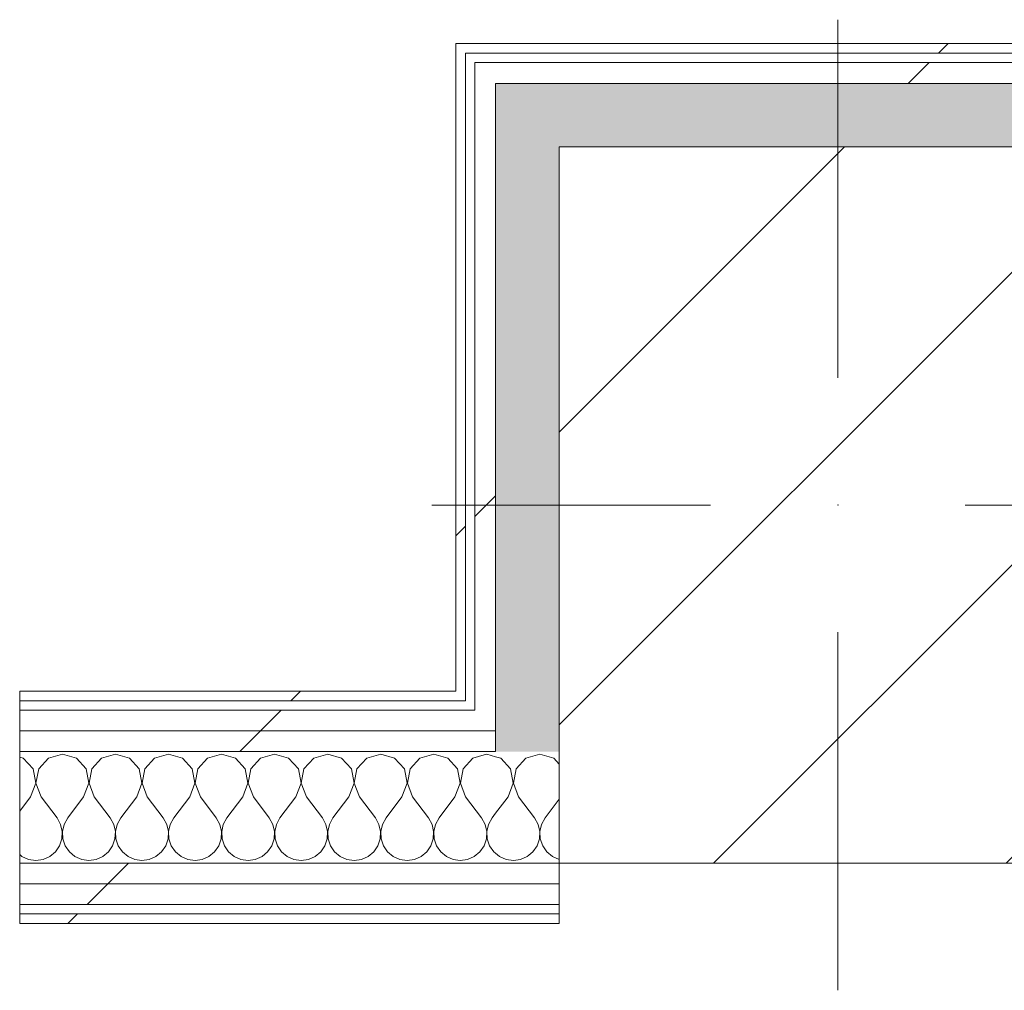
# Model space of a CAD drawing. Header units: millimetres. Extents: x -28277 to 305935, y -19284 to 4746.
# Tile 248 of 256: x 189921 to 190540, y -17319 to -16709. Entities that reach past the tile are written whole.
import ezdxf

# ---------------------------------------------------------------- set-up
doc = ezdxf.new("R2010")
doc.units = ezdxf.units.MM
doc.header["$MEASUREMENT"] = 0
doc.linetypes.add('Wipeout_Contour', pattern=[1000, 0, -1000])
for name, color, linetype in [('10_ESTR_Pilars', 7, 'Continuous'), ('Nuevo_08_E_Envans secs', 7, 'Continuous'), ('Nuevo_12_FAÇ_Façana', 7, 'Continuous'), ('Nuevo_Puertas Archicad', 7, 'Continuous')]:
    doc.layers.add(name, color=color, linetype=linetype)
for name, color, linetype, lineweight in [('10_ESTR_Pilars_Pluma_Nº__20', 1, 'Continuous', 5), ('10_ESTR_Pilars_Pluma_Nº__28', 7, 'Continuous', 20), ('10_ESTR_Pilars_Pluma_Nº__42', 8, 'Continuous', 25), ('Nuevo_08_E_Envans secs_Pluma_Nº__1', 7, 'Continuous', 5), ('Nuevo_12_FAÇ_Façana_Pluma_Nº__1', 7, 'Continuous', 5), ('Nuevo_Puertas Archicad_Pluma_Nº__1', 7, 'Continuous', 5)]:
    doc.layers.add(name, color=color, linetype=linetype, lineweight=lineweight)
for name, color, linetype, lineweight, true_color in [('Nuevo_08_E_Envans secs_Pluma_Nº__102', 7, 'Continuous', 5, 0xcccccc), ('Nuevo_08_E_Envans secs_Pluma_Nº__171', 171, 'Continuous', 13, 0xaaaaff), ('Nuevo_08_E_Envans secs_Pluma_Nº__177', 7, 'Continuous', 15, 0xf7e046), ('Nuevo_12_FAÇ_Façana_Pluma_Nº__102', 7, 'Continuous', 5, 0xcccccc), ('Nuevo_12_FAÇ_Façana_Pluma_Nº__171', 171, 'Continuous', 13, 0xaaaaff), ('Nuevo_12_FAÇ_Façana_Pluma_Nº__177', 7, 'Continuous', 15, 0xf7e046)]:
    doc.layers.add(name, color=color, linetype=linetype, lineweight=lineweight, true_color=true_color)
pattern_1 = [(45, (184431.64, 0), (-367.696, 367.696), [390, -130]), (45, (184431.64, 367.7), (-367.696, 367.696), [390, -130])]

# ---------------------------------------------------------------- blocks, each defined once
blk = doc.blocks.new('*X349', base_point=(184431.64, 0))
at = {"layer": 'Nuevo_12_FAÇ_Façana_Pluma_Nº__102', "color": 254, "linetype": 'Continuous', "lineweight": 5, "true_color": 0xcccccc}
for p, q in [((190214.98, -17170.64), (190213.39, -17171.09)), ((190220.53, -17172.22), (190214.98, -17170.64))]:
    blk.add_line(p, q, dxfattribs=at)
blk = doc.blocks.new('*X350', base_point=(184431.64, 0))
at = {"layer": 'Nuevo_12_FAÇ_Façana_Pluma_Nº__102', "color": 254, "linetype": 'Continuous', "lineweight": 5, "true_color": 0xcccccc}
for p, q in [((190223.74, -17173.13), (190220.53, -17172.22)), ((190229.88, -17179.86), (190223.74, -17173.13)), ((190239.55, -17173.13), (190233.4, -17179.86)), ((190248.31, -17170.64), (190239.55, -17173.13)), ((190257.07, -17173.13), (190248.31, -17170.64)), ((190260.53, -17176.92), (190257.07, -17173.13)), ((190231.58, -17188.81), (190229.88, -17179.86)), ((190233.4, -17179.86), (190231.71, -17188.81)), ((190228.31, -17197.31), (190231.58, -17188.81)), ((190231.71, -17188.81), (190234.98, -17197.31)), ((190228.31, -17197.31), (190226.27, -17200.02)), ((190234.98, -17197.31), (190244.98, -17210.64)), ((190260.53, -17198.79), (190251.64, -17210.64)), ((190247.2, -17214.67), (190244.98, -17210.64)), ((190251.64, -17210.64), (190249.42, -17214.67)), ((190248.24, -17219.15), (190247.2, -17214.67)), ((190249.42, -17214.67), (190248.38, -17219.15)), ((190248.02, -17223.74), (190248.24, -17219.15)), ((190248.38, -17219.15), (190248.6, -17223.74)), ((190243.95, -17231.89), (190246.55, -17228.1)), ((190246.55, -17228.1), (190248.02, -17223.74)), ((190248.6, -17223.74), (190250.07, -17228.1)), ((190250.07, -17228.1), (190252.67, -17231.89)), ((190241.4, -17234), (190243.95, -17231.89)), ((190252.67, -17231.89), (190256.21, -17234.82)), ((190256.21, -17234.82), (190260.42, -17236.67)), ((190260.42, -17236.67), (190260.53, -17236.69))]:
    blk.add_line(p, q, dxfattribs=at)
blk = doc.blocks.new('*X351', base_point=(184431.64, 0))
at = {"layer": 'Nuevo_12_FAÇ_Façana_Pluma_Nº__102', "color": 254, "linetype": 'Continuous', "lineweight": 5, "true_color": 0xcccccc}
for p, q in [((190226.27, -17200.02), (190220.53, -17207.68)), ((190220.53, -17232.88), (190222.88, -17234.82)), ((190222.88, -17234.82), (190227.09, -17236.67)), ((190236.2, -17236.67), (190240.41, -17234.82)), ((190240.41, -17234.82), (190241.4, -17234)), ((190227.09, -17236.67), (190231.64, -17237.31)), ((190231.64, -17237.31), (190236.2, -17236.67))]:
    blk.add_line(p, q, dxfattribs=at)
blk = doc.blocks.new('*X353', base_point=(184431.64, 0))
at = {"layer": 'Nuevo_12_FAÇ_Façana_Pluma_Nº__102', "color": 254, "linetype": 'Continuous', "lineweight": 5, "true_color": 0xcccccc}
for p, q in [((189923.74, -17173.13), (189921.48, -17172.49)), ((189929.88, -17179.86), (189923.74, -17173.13)), ((189939.55, -17173.13), (189933.4, -17179.86)), ((189948.31, -17170.64), (189939.55, -17173.13)), ((189957.07, -17173.13), (189948.31, -17170.64)), ((189963.22, -17179.86), (189957.07, -17173.13)), ((189972.88, -17173.13), (189966.74, -17179.86)), ((189981.64, -17170.64), (189972.88, -17173.13)), ((189990.41, -17173.13), (189981.64, -17170.64)), ((189996.55, -17179.86), (189990.41, -17173.13)), ((190006.21, -17173.13), (190000.07, -17179.86)), ((190014.98, -17170.64), (190006.21, -17173.13)), ((190023.74, -17173.13), (190014.98, -17170.64)), ((190029.88, -17179.86), (190023.74, -17173.13)), ((190039.55, -17173.13), (190033.4, -17179.86)), ((190048.31, -17170.64), (190039.55, -17173.13)), ((190057.07, -17173.13), (190048.31, -17170.64)), ((190063.22, -17179.86), (190057.07, -17173.13)), ((190072.88, -17173.13), (190066.74, -17179.86)), ((190081.64, -17170.64), (190072.88, -17173.13)), ((190090.41, -17173.13), (190081.64, -17170.64)), ((190096.55, -17179.86), (190090.41, -17173.13)), ((190106.21, -17173.13), (190100.07, -17179.86)), ((190114.98, -17170.64), (190106.21, -17173.13)), ((190123.74, -17173.13), (190114.98, -17170.64)), ((190129.88, -17179.86), (190123.74, -17173.13)), ((190139.55, -17173.13), (190133.4, -17179.86)), ((190148.31, -17170.64), (190139.55, -17173.13)), ((190157.07, -17173.13), (190148.31, -17170.64)), ((190163.22, -17179.86), (190157.07, -17173.13)), ((190172.88, -17173.13), (190166.74, -17179.86)), ((190181.64, -17170.64), (190172.88, -17173.13)), ((190190.41, -17173.13), (190181.64, -17170.64)), ((190196.55, -17179.86), (190190.41, -17173.13)), ((190206.21, -17173.13), (190200.07, -17179.86)), ((190213.39, -17171.09), (190206.21, -17173.13)), ((189931.58, -17188.81), (189929.88, -17179.86)), ((189933.4, -17179.86), (189931.71, -17188.81)), ((189964.91, -17188.81), (189963.22, -17179.86)), ((189966.74, -17179.86), (189965.04, -17188.81)), ((189998.24, -17188.81), (189996.55, -17179.86)), ((190000.07, -17179.86), (189998.38, -17188.81)), ((190031.58, -17188.81), (190029.88, -17179.86)), ((190033.4, -17179.86), (190031.71, -17188.81)), ((190064.91, -17188.81), (190063.22, -17179.86)), ((190066.74, -17179.86), (190065.04, -17188.81)), ((190098.24, -17188.81), (190096.55, -17179.86)), ((190100.07, -17179.86), (190098.38, -17188.81)), ((190131.58, -17188.81), (190129.88, -17179.86)), ((190133.4, -17179.86), (190131.71, -17188.81)), ((190164.91, -17188.81), (190163.22, -17179.86)), ((190166.74, -17179.86), (190165.04, -17188.81)), ((190198.24, -17188.81), (190196.55, -17179.86)), ((190200.07, -17179.86), (190198.38, -17188.81)), ((189928.31, -17197.31), (189931.58, -17188.81)), ((189931.71, -17188.81), (189934.98, -17197.31)), ((189961.64, -17197.31), (189964.91, -17188.81)), ((189965.04, -17188.81), (189968.31, -17197.31)), ((189994.98, -17197.31), (189998.24, -17188.81)), ((189998.38, -17188.81), (190001.64, -17197.31)), ((190028.31, -17197.31), (190031.58, -17188.81)), ((190031.71, -17188.81), (190034.98, -17197.31)), ((190061.64, -17197.31), (190064.91, -17188.81)), ((190065.04, -17188.81), (190068.31, -17197.31)), ((190094.98, -17197.31), (190098.24, -17188.81)), ((190098.38, -17188.81), (190101.64, -17197.31)), ((190128.31, -17197.31), (190131.58, -17188.81)), ((190131.71, -17188.81), (190134.98, -17197.31)), ((190161.64, -17197.31), (190164.91, -17188.81)), ((190165.04, -17188.81), (190168.31, -17197.31)), ((190194.98, -17197.31), (190198.24, -17188.81)), ((190198.38, -17188.81), (190201.64, -17197.31)), ((189928.31, -17197.31), (189921.48, -17206.42)), ((189934.98, -17197.31), (189944.98, -17210.64)), ((189961.64, -17197.31), (189951.64, -17210.64)), ((189968.31, -17197.31), (189978.31, -17210.64)), ((189994.98, -17197.31), (189984.98, -17210.64)), ((190001.64, -17197.31), (190011.64, -17210.64)), ((190028.31, -17197.31), (190018.31, -17210.64)), ((190034.98, -17197.31), (190044.98, -17210.64)), ((190061.64, -17197.31), (190051.64, -17210.64)), ((190068.31, -17197.31), (190078.31, -17210.64)), ((190094.98, -17197.31), (190084.98, -17210.64)), ((190101.64, -17197.31), (190111.64, -17210.64)), ((190128.31, -17197.31), (190118.31, -17210.64)), ((190134.98, -17197.31), (190144.98, -17210.64)), ((190161.64, -17197.31), (190151.64, -17210.64)), ((190168.31, -17197.31), (190178.31, -17210.64)), ((190194.98, -17197.31), (190184.98, -17210.64)), ((190201.64, -17197.31), (190211.64, -17210.64)), ((189947.2, -17214.67), (189944.98, -17210.64)), ((189951.64, -17210.64), (189949.42, -17214.67)), ((189980.54, -17214.67), (189978.31, -17210.64)), ((189984.98, -17210.64), (189982.75, -17214.67)), ((190013.87, -17214.67), (190011.64, -17210.64)), ((190018.31, -17210.64), (190016.08, -17214.67)), ((190047.2, -17214.67), (190044.98, -17210.64)), ((190051.64, -17210.64), (190049.42, -17214.67)), ((190080.54, -17214.67), (190078.31, -17210.64)), ((190084.98, -17210.64), (190082.75, -17214.67)), ((190113.87, -17214.67), (190111.64, -17210.64)), ((190118.31, -17210.64), (190116.08, -17214.67)), ((190147.2, -17214.67), (190144.98, -17210.64)), ((190151.64, -17210.64), (190149.42, -17214.67)), ((190180.54, -17214.67), (190178.31, -17210.64)), ((190184.98, -17210.64), (190182.75, -17214.67)), ((190213.87, -17214.67), (190211.64, -17210.64)), ((190218.31, -17210.64), (190216.08, -17214.67)), ((190220.53, -17207.68), (190218.31, -17210.64)), ((189948.24, -17219.15), (189947.2, -17214.67)), ((189949.42, -17214.67), (189948.38, -17219.15)), ((189981.58, -17219.15), (189980.54, -17214.67)), ((189982.75, -17214.67), (189981.71, -17219.15)), ((190014.91, -17219.15), (190013.87, -17214.67)), ((190016.08, -17214.67), (190015.04, -17219.15)), ((190048.24, -17219.15), (190047.2, -17214.67)), ((190049.42, -17214.67), (190048.38, -17219.15)), ((190081.58, -17219.15), (190080.54, -17214.67)), ((190082.75, -17214.67), (190081.71, -17219.15)), ((190114.91, -17219.15), (190113.87, -17214.67)), ((190116.08, -17214.67), (190115.04, -17219.15)), ((190148.24, -17219.15), (190147.2, -17214.67)), ((190149.42, -17214.67), (190148.38, -17219.15)), ((190181.58, -17219.15), (190180.54, -17214.67)), ((190182.75, -17214.67), (190181.71, -17219.15)), ((190214.91, -17219.15), (190213.87, -17214.67)), ((190216.08, -17214.67), (190215.04, -17219.15)), ((189948.02, -17223.74), (189948.24, -17219.15)), ((189948.38, -17219.15), (189948.6, -17223.74)), ((189981.35, -17223.74), (189981.58, -17219.15)), ((189981.71, -17219.15), (189981.93, -17223.74)), ((190014.69, -17223.74), (190014.91, -17219.15)), ((190015.04, -17219.15), (190015.27, -17223.74)), ((190048.02, -17223.74), (190048.24, -17219.15)), ((190048.38, -17219.15), (190048.6, -17223.74)), ((190081.35, -17223.74), (190081.58, -17219.15)), ((190081.71, -17219.15), (190081.93, -17223.74)), ((190114.69, -17223.74), (190114.91, -17219.15)), ((190115.04, -17219.15), (190115.27, -17223.74)), ((190148.02, -17223.74), (190148.24, -17219.15)), ((190148.38, -17219.15), (190148.6, -17223.74)), ((190181.35, -17223.74), (190181.58, -17219.15)), ((190181.71, -17219.15), (190181.93, -17223.74)), ((190214.69, -17223.74), (190214.91, -17219.15)), ((190215.04, -17219.15), (190215.27, -17223.74)), ((189943.95, -17231.89), (189946.55, -17228.1)), ((189946.55, -17228.1), (189948.02, -17223.74)), ((189948.6, -17223.74), (189950.07, -17228.1)), ((189950.07, -17228.1), (189952.67, -17231.89)), ((189977.28, -17231.89), (189979.88, -17228.1)), ((189979.88, -17228.1), (189981.35, -17223.74)), ((189981.93, -17223.74), (189983.4, -17228.1)), ((189983.4, -17228.1), (189986.01, -17231.89)), ((190010.61, -17231.89), (190013.22, -17228.1)), ((190013.22, -17228.1), (190014.69, -17223.74)), ((190015.27, -17223.74), (190016.74, -17228.1)), ((190016.74, -17228.1), (190019.34, -17231.89)), ((190043.95, -17231.89), (190046.55, -17228.1)), ((190046.55, -17228.1), (190048.02, -17223.74)), ((190048.6, -17223.74), (190050.07, -17228.1)), ((190050.07, -17228.1), (190052.67, -17231.89)), ((190077.28, -17231.89), (190079.88, -17228.1)), ((190079.88, -17228.1), (190081.35, -17223.74)), ((190081.93, -17223.74), (190083.4, -17228.1)), ((190083.4, -17228.1), (190086.01, -17231.89)), ((190110.61, -17231.89), (190113.22, -17228.1)), ((190113.22, -17228.1), (190114.69, -17223.74)), ((190115.27, -17223.74), (190116.74, -17228.1)), ((190116.74, -17228.1), (190119.34, -17231.89)), ((190143.95, -17231.89), (190146.55, -17228.1)), ((190146.55, -17228.1), (190148.02, -17223.74)), ((190148.6, -17223.74), (190150.07, -17228.1)), ((190150.07, -17228.1), (190152.67, -17231.89)), ((190177.28, -17231.89), (190179.88, -17228.1)), ((190179.88, -17228.1), (190181.35, -17223.74)), ((190181.93, -17223.74), (190183.4, -17228.1)), ((190183.4, -17228.1), (190186.01, -17231.89)), ((190210.61, -17231.89), (190213.22, -17228.1)), ((190213.22, -17228.1), (190214.69, -17223.74)), ((190215.27, -17223.74), (190216.74, -17228.1)), ((190216.74, -17228.1), (190219.34, -17231.89)), ((189921.48, -17233.66), (189922.88, -17234.82)), ((189922.88, -17234.82), (189927.09, -17236.67)), ((189936.2, -17236.67), (189940.41, -17234.82)), ((189940.41, -17234.82), (189943.95, -17231.89)), ((189952.67, -17231.89), (189956.21, -17234.82)), ((189956.21, -17234.82), (189960.42, -17236.67)), ((189969.53, -17236.67), (189973.74, -17234.82)), ((189973.74, -17234.82), (189977.28, -17231.89)), ((189986.01, -17231.89), (189989.55, -17234.82)), ((189989.55, -17234.82), (189993.76, -17236.67)), ((190002.86, -17236.67), (190007.07, -17234.82)), ((190007.07, -17234.82), (190010.61, -17231.89)), ((190019.34, -17231.89), (190022.88, -17234.82)), ((190022.88, -17234.82), (190027.09, -17236.67)), ((190036.2, -17236.67), (190040.41, -17234.82)), ((190040.41, -17234.82), (190043.95, -17231.89)), ((190052.67, -17231.89), (190056.21, -17234.82)), ((190056.21, -17234.82), (190060.42, -17236.67)), ((190069.53, -17236.67), (190073.74, -17234.82)), ((190073.74, -17234.82), (190077.28, -17231.89)), ((190086.01, -17231.89), (190089.55, -17234.82)), ((190089.55, -17234.82), (190093.76, -17236.67)), ((190102.86, -17236.67), (190107.07, -17234.82)), ((190107.07, -17234.82), (190110.61, -17231.89)), ((190119.34, -17231.89), (190122.88, -17234.82)), ((190122.88, -17234.82), (190127.09, -17236.67)), ((190136.2, -17236.67), (190140.41, -17234.82)), ((190140.41, -17234.82), (190143.95, -17231.89)), ((190152.67, -17231.89), (190156.21, -17234.82)), ((190156.21, -17234.82), (190160.42, -17236.67)), ((190169.53, -17236.67), (190173.74, -17234.82)), ((190173.74, -17234.82), (190177.28, -17231.89)), ((190186.01, -17231.89), (190189.55, -17234.82)), ((190189.55, -17234.82), (190193.76, -17236.67)), ((190202.86, -17236.67), (190207.07, -17234.82)), ((190207.07, -17234.82), (190210.61, -17231.89)), ((190219.34, -17231.89), (190220.53, -17232.88)), ((189927.09, -17236.67), (189931.64, -17237.31)), ((189931.64, -17237.31), (189936.2, -17236.67)), ((189960.42, -17236.67), (189964.98, -17237.31)), ((189964.98, -17237.31), (189969.53, -17236.67)), ((189993.76, -17236.67), (189998.31, -17237.31)), ((189998.31, -17237.31), (190002.86, -17236.67)), ((190027.09, -17236.67), (190031.64, -17237.31)), ((190031.64, -17237.31), (190036.2, -17236.67)), ((190060.42, -17236.67), (190064.98, -17237.31)), ((190064.98, -17237.31), (190069.53, -17236.67)), ((190093.76, -17236.67), (190098.31, -17237.31)), ((190098.31, -17237.31), (190102.86, -17236.67)), ((190127.09, -17236.67), (190131.64, -17237.31)), ((190131.64, -17237.31), (190136.2, -17236.67)), ((190160.42, -17236.67), (190164.98, -17237.31)), ((190164.98, -17237.31), (190169.53, -17236.67)), ((190193.76, -17236.67), (190198.31, -17237.31)), ((190198.31, -17237.31), (190202.86, -17236.67))]:
    blk.add_line(p, q, dxfattribs=at)
blk = doc.blocks.new('Puerta Corredera Exterior 27_4')
at = {"layer": 'Nuevo_Puertas Archicad_Pluma_Nº__1', "color": 7, "linetype": 'Continuous', "lineweight": 5}
for p, q in [((-1050, 0), (-1050, -6)), ((-1050, -6), (-1050, -12)), ((-1050, -12), (-1050, -25)), ((-1050, -25), (-1050, -38)), ((-1050, -38), (-1050, -108)), ((-1050, -108), (-1050, -121)), ((-1050, -121), (-1050, -134)), ((-1050, -134), (-1050, -140)), ((-1050, -140), (-1050, -146))]:
    blk.add_line(p, q, dxfattribs=at)
blk = doc.blocks.new('Muro_121_7', base_point=(190260.53, -17276.98))
at = {"color": 254, "linetype": 'Wipeout_Contour', "lineweight": 0, "ltscale": 763877.13462}
blk.add_wipeout([(190201.53, -17130.98), (190195.53, -17130.98), (190198.21, -17136.98), (190201.53, -17136.98)], dxfattribs=at).dxf.layer = 'Nuevo_12_FAÇ_Façana'
at = {"color": 254, "linetype": 'Wipeout_Contour', "lineweight": 0, "ltscale": 572916.509716}
blk.add_wipeout([(190200.88, -17142.98), (190201.53, -17144.45), (190201.53, -17142.98)], dxfattribs=at).dxf.layer = 'Nuevo_12_FAÇ_Façana'
at = {"color": 254, "linetype": 'Wipeout_Contour', "lineweight": 0, "ltscale": 573125.786992}
blk.add_wipeout([(190260.53, -17270.98), (190257.86, -17270.98), (190260.53, -17276.98)], dxfattribs=at).dxf.layer = 'Nuevo_12_FAÇ_Façana'
at = {"layer": 'Nuevo_12_FAÇ_Façana_Pluma_Nº__171', "linetype": 'Continuous', "lineweight": 13, "true_color": 0xaaaaff}
h = blk.add_hatch(dxfattribs=at)
h.set_pattern_fill('Panellat_HPL_0007', color=161, style=0, pattern_type=2)
h.set_pattern_definition(pattern_1)
h.paths.add_polyline_path([(190201.53, -17130.98), (190195.53, -17130.98), (190198.21, -17136.98), (190201.53, -17136.98)])
h = blk.add_hatch(dxfattribs=at)
h.set_pattern_fill('Panellat_HPL_0007', color=161, style=0, pattern_type=2)
h.set_pattern_definition(pattern_1)
h.paths.add_polyline_path([(190260.53, -17270.98), (190257.86, -17270.98), (190260.53, -17276.98)])
at = {"layer": 'Nuevo_12_FAÇ_Façana_Pluma_Nº__177', "linetype": 'Continuous', "lineweight": 15, "true_color": 0xf7e046}
h = blk.add_hatch(dxfattribs=at)
h.set_pattern_fill('Panellat_HPL_0007', color=53, style=0, pattern_type=2)
h.set_pattern_definition(pattern_1)
h.paths.add_polyline_path([(190200.88, -17142.98), (190201.53, -17144.45), (190201.53, -17142.98)])
at = {"layer": 'Nuevo_08_E_Envans secs_Pluma_Nº__1', "color": 7, "linetype": 'Continuous', "lineweight": 5}
blk.add_line((190201.53, -17136.98), (190201.53, -17130.98), dxfattribs=at)
at = {"color": 254, "linetype": 'Wipeout_Contour', "lineweight": 0, "ltscale": 572900.696938}
blk.add_wipeout([(190198.21, -17136.98), (190195.53, -17130.98), (190195.53, -17136.98)], dxfattribs=at).dxf.layer = 'Nuevo_12_FAÇ_Façana'
at = {"color": 254, "linetype": 'Wipeout_Contour', "lineweight": 0, "ltscale": 954881.764847}
blk.add_wipeout([(190207.53, -17155.98), (190207.53, -17142.98), (190201.53, -17142.98), (190201.53, -17144.45), (190206.66, -17155.98)], dxfattribs=at).dxf.layer = 'Nuevo_12_FAÇ_Façana'
at = {"color": 254, "linetype": 'Wipeout_Contour', "lineweight": 0, "ltscale": 763494.36959}
blk.add_wipeout([(189921.48, -17270.98), (189921.48, -17276.98), (190260.53, -17276.98), (190257.86, -17270.98)], dxfattribs=at).dxf.layer = 'Nuevo_12_FAÇ_Façana'
at = {"layer": 'Nuevo_12_FAÇ_Façana_Pluma_Nº__171', "linetype": 'Continuous', "lineweight": 13, "true_color": 0xaaaaff}
h = blk.add_hatch(dxfattribs=at)
h.set_pattern_fill('Panellat_HPL_0007', color=161, style=0, pattern_type=2)
h.set_pattern_definition(pattern_1)
h.paths.add_polyline_path([(190198.21, -17136.98), (190195.53, -17130.98), (190195.53, -17136.98)])
h = blk.add_hatch(dxfattribs=at)
h.set_pattern_fill('Panellat_HPL_0007', color=161, style=0, pattern_type=2)
h.set_pattern_definition(pattern_1)
h.paths.add_polyline_path([(189921.48, -17270.98), (189921.48, -17276.98), (190260.53, -17276.98), (190257.86, -17270.98)])
at = {"layer": 'Nuevo_12_FAÇ_Façana_Pluma_Nº__177', "linetype": 'Continuous', "lineweight": 15, "true_color": 0xf7e046}
h = blk.add_hatch(dxfattribs=at)
h.set_pattern_fill('Panellat_HPL_0007', color=53, style=0, pattern_type=2)
h.set_pattern_definition(pattern_1)
h.paths.add_polyline_path([(190207.53, -17155.98), (190207.53, -17142.98), (190201.53, -17142.98), (190201.53, -17144.45), (190206.66, -17155.98)])
at = {"layer": 'Nuevo_08_E_Envans secs_Pluma_Nº__1', "color": 7, "linetype": 'Continuous', "lineweight": 5}
blk.add_line((190260.53, -17270.98), (190257.86, -17270.98), dxfattribs=at)
at = {"layer": 'Nuevo_08_E_Envans secs_Pluma_Nº__1', "color": 7, "linetype": 'Continuous', "lineweight": 5, "flags": 128}
blk.add_lwpolyline([(190260.53, -17276.98), (190260.53, -17270.98)], dxfattribs=at)
at = {"layer": 'Nuevo_12_FAÇ_Façana_Pluma_Nº__1', "color": 7, "linetype": 'Continuous', "lineweight": 5}
for p in [(190257.86, -17270.98), (189921.48, -17276.98)]:
    blk.add_line(p, (189921.48, -17270.98), dxfattribs=at)
at = {"layer": 'Nuevo_12_FAÇ_Façana_Pluma_Nº__1', "color": 7, "linetype": 'Continuous', "lineweight": 5, "flags": 128}
blk.add_lwpolyline([(189921.48, -17276.98), (190260.53, -17276.98)], dxfattribs=at)
at = {"color": 254, "linetype": 'Wipeout_Contour', "lineweight": 0, "ltscale": 763317.070297}
blk.add_wipeout([(189921.48, -17130.98), (189921.48, -17136.98), (190195.53, -17136.98), (190195.53, -17130.98)], dxfattribs=at).dxf.layer = 'Nuevo_12_FAÇ_Façana'
at = {"color": 254, "linetype": 'Wipeout_Contour', "lineweight": 0, "ltscale": 572937.770604}
blk.add_wipeout([(190206.66, -17155.98), (190207.53, -17157.93), (190207.53, -17155.98)], dxfattribs=at).dxf.layer = 'Nuevo_12_FAÇ_Façana'
at = {"layer": 'Nuevo_12_FAÇ_Façana_Pluma_Nº__171', "linetype": 'Continuous', "lineweight": 13, "true_color": 0xaaaaff}
h = blk.add_hatch(dxfattribs=at)
h.set_pattern_fill('Panellat_HPL_0007', color=161, style=0, pattern_type=2)
h.set_pattern_definition(pattern_1)
h.paths.add_polyline_path([(189921.48, -17130.98), (189921.48, -17136.98), (190195.53, -17136.98), (190195.53, -17130.98)])
at = {"layer": 'Nuevo_12_FAÇ_Façana_Pluma_Nº__177', "linetype": 'Continuous', "lineweight": 15, "true_color": 0xf7e046}
h = blk.add_hatch(dxfattribs=at)
h.set_pattern_fill('Panellat_HPL_0007', color=53, style=0, pattern_type=2)
h.set_pattern_definition(pattern_1)
h.paths.add_polyline_path([(190206.66, -17155.98), (190207.53, -17157.93), (190207.53, -17155.98)])
at = {"layer": 'Nuevo_08_E_Envans secs_Pluma_Nº__1', "color": 7, "linetype": 'Continuous', "lineweight": 5}
blk.add_line((190201.53, -17136.98), (190198.21, -17136.98), dxfattribs=at)
at = {"layer": 'Nuevo_12_FAÇ_Façana_Pluma_Nº__1', "color": 7, "linetype": 'Continuous', "lineweight": 5}
for p, q in [((189921.48, -17136.98), (189921.48, -17130.98)), ((190198.21, -17136.98), (189921.48, -17136.98))]:
    blk.add_line(p, q, dxfattribs=at)
at = {"layer": 'Nuevo_12_FAÇ_Façana_Pluma_Nº__1', "color": 7, "linetype": 'Continuous', "lineweight": 5, "flags": 128}
blk.add_lwpolyline([(190195.53, -17130.98), (189921.48, -17130.98)], dxfattribs=at)
at = {"color": 254, "linetype": 'Wipeout_Contour', "lineweight": 0, "ltscale": 763942.23267}
blk.add_wipeout([(190220.53, -17155.98), (190220.53, -17142.98), (190207.53, -17142.98), (190207.53, -17155.98)], dxfattribs=at).dxf.layer = 'Nuevo_12_FAÇ_Façana'
at = {"layer": 'Nuevo_12_FAÇ_Façana_Pluma_Nº__177', "linetype": 'Continuous', "lineweight": 15, "true_color": 0xf7e046}
h = blk.add_hatch(dxfattribs=at)
h.set_pattern_fill('Panellat_HPL_0007', color=53, style=0, pattern_type=2)
h.set_pattern_definition(pattern_1)
h.paths.add_polyline_path([(190220.53, -17155.98), (190220.53, -17142.98), (190207.53, -17142.98), (190207.53, -17155.98)])
at = {"color": 254, "linetype": 'Wipeout_Contour', "lineweight": 0, "ltscale": 954931.73508}
blk.add_wipeout([(190220.53, -17168.98), (190220.53, -17155.98), (190207.53, -17155.98), (190207.53, -17157.93), (190212.45, -17168.98)], dxfattribs=at).dxf.layer = 'Nuevo_12_FAÇ_Façana'
at = {"layer": 'Nuevo_12_FAÇ_Façana_Pluma_Nº__177', "linetype": 'Continuous', "lineweight": 15, "true_color": 0xf7e046}
h = blk.add_hatch(dxfattribs=at)
h.set_pattern_fill('Panellat_HPL_0007', color=53, style=0, pattern_type=2)
h.set_pattern_definition(pattern_1)
h.paths.add_polyline_path([(190220.53, -17168.98), (190220.53, -17155.98), (190207.53, -17155.98), (190207.53, -17157.93), (190212.45, -17168.98)])
at = {"layer": 'Nuevo_08_E_Envans secs_Pluma_Nº__1', "color": 7, "linetype": 'Continuous', "lineweight": 5}
for p, q in [((190220.53, -17155.98), (190220.53, -17142.98)), ((190220.53, -17168.98), (190220.53, -17155.98))]:
    blk.add_line(p, q, dxfattribs=at)
at = {"layer": 'Nuevo_12_FAÇ_Façana', "color": 7, "lineweight": 20}
for name in ['*X349', '*X350']:
    blk.add_blockref(name, (184431.64, 0), dxfattribs=at)
at = {"color": 254, "linetype": 'Wipeout_Contour', "lineweight": 0, "ltscale": 763339.066208}
blk.add_wipeout([(189921.48, -17155.98), (190206.66, -17155.98), (190200.88, -17142.98), (189921.48, -17142.98)], dxfattribs=at).dxf.layer = 'Nuevo_12_FAÇ_Façana'
at = {"color": 254, "linetype": 'Wipeout_Contour', "lineweight": 0, "ltscale": 764133.775795}
blk.add_wipeout([(190260.53, -17251.98), (190260.53, -17238.98), (190243.62, -17238.98), (190249.4, -17251.98)], dxfattribs=at).dxf.layer = 'Nuevo_12_FAÇ_Façana'
at = {"layer": 'Nuevo_12_FAÇ_Façana_Pluma_Nº__177', "linetype": 'Continuous', "lineweight": 15, "true_color": 0xf7e046}
h = blk.add_hatch(dxfattribs=at)
h.set_pattern_fill('Panellat_HPL_0007', color=53, style=0, pattern_type=2)
h.set_pattern_definition(pattern_1)
h.paths.add_polyline_path([(189921.48, -17155.98), (190206.66, -17155.98), (190200.88, -17142.98), (189921.48, -17142.98)])
h = blk.add_hatch(dxfattribs=at)
h.set_pattern_fill('Panellat_HPL_0007', color=53, style=0, pattern_type=2)
h.set_pattern_definition(pattern_1)
h.paths.add_polyline_path([(190260.53, -17251.98), (190260.53, -17238.98), (190243.62, -17238.98), (190249.4, -17251.98)])
at = {"layer": 'Nuevo_08_E_Envans secs_Pluma_Nº__1', "color": 7, "linetype": 'Continuous', "lineweight": 5}
for p, q in [((190207.53, -17142.98), (190207.53, -17136.98)), ((190201.53, -17142.98), (190200.88, -17142.98)), ((190207.53, -17142.98), (190201.53, -17142.98))]:
    blk.add_line(p, q, dxfattribs=at)
at = {"layer": 'Nuevo_12_FAÇ_Façana_Pluma_Nº__1', "color": 7, "linetype": 'Continuous', "lineweight": 5}
for p, q in [((189921.48, -17142.98), (189921.48, -17136.98)), ((190200.88, -17142.98), (189921.48, -17142.98))]:
    blk.add_line(p, q, dxfattribs=at)
at = {"layer": 'Nuevo_12_FAÇ_Façana', "color": 7, "lineweight": 20}
blk.add_blockref('*X351', (184431.64, 0), dxfattribs=at)
at = {"color": 254, "linetype": 'Wipeout_Contour', "lineweight": 0, "ltscale": 763355.269026}
blk.add_wipeout([(189921.48, -17168.98), (190212.45, -17168.98), (190206.66, -17155.98), (189921.48, -17155.98)], dxfattribs=at).dxf.layer = 'Nuevo_12_FAÇ_Façana'
at = {"color": 254, "linetype": 'Wipeout_Contour', "lineweight": 0, "ltscale": 764149.822668}
blk.add_wipeout([(190260.53, -17264.98), (190260.53, -17251.98), (190249.4, -17251.98), (190255.19, -17264.98)], dxfattribs=at).dxf.layer = 'Nuevo_12_FAÇ_Façana'
at = {"layer": 'Nuevo_12_FAÇ_Façana_Pluma_Nº__177', "linetype": 'Continuous', "lineweight": 15, "true_color": 0xf7e046}
h = blk.add_hatch(dxfattribs=at)
h.set_pattern_fill('Panellat_HPL_0007', color=53, style=0, pattern_type=2)
h.set_pattern_definition(pattern_1)
h.paths.add_polyline_path([(189921.48, -17168.98), (190212.45, -17168.98), (190206.66, -17155.98), (189921.48, -17155.98)])
h = blk.add_hatch(dxfattribs=at)
h.set_pattern_fill('Panellat_HPL_0007', color=53, style=0, pattern_type=2)
h.set_pattern_definition(pattern_1)
h.paths.add_polyline_path([(190260.53, -17264.98), (190260.53, -17251.98), (190249.4, -17251.98), (190255.19, -17264.98)])
at = {"layer": 'Nuevo_08_E_Envans secs_Pluma_Nº__1', "color": 7, "linetype": 'Continuous', "lineweight": 5}
for p, q in [((190207.53, -17155.98), (190206.66, -17155.98)), ((190220.53, -17155.98), (190207.53, -17155.98)), ((190220.53, -17168.98), (190212.45, -17168.98))]:
    blk.add_line(p, q, dxfattribs=at)
at = {"layer": 'Nuevo_08_E_Envans secs_Pluma_Nº__1', "color": 7, "linetype": 'Continuous', "lineweight": 5, "flags": 128}
for points in [[(190260.53, -17251.98), (190260.53, -17238.98)], [(190260.53, -17264.98), (190260.53, -17251.98)], [(190260.53, -17270.98), (190260.53, -17264.98)]]:
    blk.add_lwpolyline(points, dxfattribs=at)
at = {"layer": 'Nuevo_12_FAÇ_Façana_Pluma_Nº__1', "color": 7, "linetype": 'Continuous', "lineweight": 5}
for p, q in [((189921.48, -17155.98), (189921.48, -17142.98)), ((190206.66, -17155.98), (189921.48, -17155.98)), ((189921.48, -17168.98), (189921.48, -17155.98)), ((190212.45, -17168.98), (189921.48, -17168.98))]:
    blk.add_line(p, q, dxfattribs=at)
at = {"layer": 'Nuevo_12_FAÇ_Façana', "color": 7, "lineweight": 20}
blk.add_blockref('*X353', (184431.64, 0), dxfattribs=at)
at = {"color": 254, "linetype": 'Wipeout_Contour', "lineweight": 0, "ltscale": 763458.798113}
blk.add_wipeout([(189921.48, -17238.98), (189921.48, -17251.98), (190249.4, -17251.98), (190243.62, -17238.98)], dxfattribs=at).dxf.layer = 'Nuevo_12_FAÇ_Façana'
at = {"layer": 'Nuevo_12_FAÇ_Façana_Pluma_Nº__177', "linetype": 'Continuous', "lineweight": 15, "true_color": 0xf7e046}
h = blk.add_hatch(dxfattribs=at)
h.set_pattern_fill('Panellat_HPL_0007', color=53, style=0, pattern_type=2)
h.set_pattern_definition(pattern_1)
h.paths.add_polyline_path([(189921.48, -17238.98), (189921.48, -17251.98), (190249.4, -17251.98), (190243.62, -17238.98)])
at = {"layer": 'Nuevo_08_E_Envans secs_Pluma_Nº__1', "color": 7, "linetype": 'Continuous', "lineweight": 5}
blk.add_line((190260.53, -17238.98), (190243.62, -17238.98), dxfattribs=at)
at = {"layer": 'Nuevo_12_FAÇ_Façana_Pluma_Nº__1', "color": 7, "linetype": 'Continuous', "lineweight": 5}
for p, q in [((189921.48, -17238.98), (189921.48, -17168.98)), ((190243.62, -17238.98), (189921.48, -17238.98))]:
    blk.add_line(p, q, dxfattribs=at)
at = {"color": 254, "linetype": 'Wipeout_Contour', "lineweight": 0, "ltscale": 763475.025977}
blk.add_wipeout([(189921.48, -17251.98), (189921.48, -17264.98), (190255.19, -17264.98), (190249.4, -17251.98)], dxfattribs=at).dxf.layer = 'Nuevo_12_FAÇ_Façana'
at = {"layer": 'Nuevo_12_FAÇ_Façana_Pluma_Nº__177', "linetype": 'Continuous', "lineweight": 15, "true_color": 0xf7e046}
h = blk.add_hatch(dxfattribs=at)
h.set_pattern_fill('Panellat_HPL_0007', color=53, style=0, pattern_type=2)
h.set_pattern_definition(pattern_1)
h.paths.add_polyline_path([(189921.48, -17251.98), (189921.48, -17264.98), (190255.19, -17264.98), (190249.4, -17251.98)])
at = {"layer": 'Nuevo_08_E_Envans secs_Pluma_Nº__1', "color": 7, "linetype": 'Continuous', "lineweight": 5}
for p, q in [((190260.53, -17251.98), (190249.4, -17251.98)), ((190260.53, -17264.98), (190255.19, -17264.98))]:
    blk.add_line(p, q, dxfattribs=at)
at = {"layer": 'Nuevo_12_FAÇ_Façana_Pluma_Nº__1', "color": 7, "linetype": 'Continuous', "lineweight": 5}
for p, q in [((189921.48, -17251.98), (189921.48, -17238.98)), ((190249.4, -17251.98), (189921.48, -17251.98)), ((189921.48, -17264.98), (189921.48, -17251.98)), ((190255.19, -17264.98), (189921.48, -17264.98)), ((189921.48, -17270.98), (189921.48, -17264.98))]:
    blk.add_line(p, q, dxfattribs=at)
at = {"layer": 'Nuevo_Puertas Archicad', "color": 253, "linetype": 'Continuous', "lineweight": 5, "true_color": 0xa4a4a6, "zscale": 1000, "rotation": 180}
blk.add_blockref('Puerta Corredera Exterior 27_4', (188871.48, -17276.98), dxfattribs=at)
blk = doc.blocks.new('*X682', base_point=(184431.64, 0))
at = {"layer": 'Nuevo_08_E_Envans secs_Pluma_Nº__102', "linetype": 'Continuous', "lineweight": 5, "true_color": 0xcccccc}
blk.add_hatch(color=254, dxfattribs=at).paths.add_polyline_path([(190260.53, -16788.98), (190220.53, -16748.98), (190220.53, -16788.98)])
blk = doc.blocks.new('*X683', base_point=(184431.64, 0))
at = {"layer": 'Nuevo_08_E_Envans secs_Pluma_Nº__102', "linetype": 'Continuous', "lineweight": 5, "true_color": 0xcccccc}
blk.add_hatch(color=254, dxfattribs=at).paths.add_polyline_path([(190260.53, -16788.98), (190813.75, -16788.98), (190813.75, -16748.98), (190260.53, -16748.98)])
blk = doc.blocks.new('*X684', base_point=(184431.64, 0))
at = {"layer": 'Nuevo_08_E_Envans secs_Pluma_Nº__102', "linetype": 'Continuous', "lineweight": 5, "true_color": 0xcccccc}
blk.add_hatch(color=254, dxfattribs=at).paths.add_polyline_path([(190260.53, -16748.98), (190220.53, -16748.98), (190260.53, -16788.98)])
blk = doc.blocks.new('Muro_187_7', base_point=(190788.75, -16788.98))
at = {"layer": 'Nuevo_08_E_Envans secs_Pluma_Nº__1', "color": 7, "linetype": 'Continuous', "lineweight": 5, "flags": 128}
blk.add_lwpolyline([(190610.53, -16788.98), (190813.75, -16788.98)], dxfattribs=at)
at = {"color": 254, "linetype": 'Wipeout_Contour', "lineweight": 0, "ltscale": 572795.745507}
blk.add_wipeout([(190195.53, -16729.98), (190201.53, -16729.98), (190195.53, -16723.98)], dxfattribs=at).dxf.layer = 'Nuevo_08_E_Envans secs'
at = {"color": 254, "linetype": 'Wipeout_Contour', "lineweight": 0, "ltscale": 572842.962863}
blk.add_wipeout([(190207.53, -16748.98), (190220.53, -16748.98), (190207.53, -16735.98)], dxfattribs=at).dxf.layer = 'Nuevo_08_E_Envans secs'
at = {"layer": 'Nuevo_08_E_Envans secs_Pluma_Nº__171', "linetype": 'Continuous', "lineweight": 13, "true_color": 0xaaaaff}
h = blk.add_hatch(dxfattribs=at)
h.set_pattern_fill('Panellat_HPL_0007', color=161, style=0, pattern_type=2)
h.set_pattern_definition(pattern_1)
h.paths.add_polyline_path([(190195.53, -16729.98), (190201.53, -16729.98), (190195.53, -16723.98)])
at = {"layer": 'Nuevo_08_E_Envans secs_Pluma_Nº__177', "linetype": 'Continuous', "lineweight": 15, "true_color": 0xf7e046}
h = blk.add_hatch(dxfattribs=at)
h.set_pattern_fill('Panellat_HPL_0007', color=53, style=0, pattern_type=2)
h.set_pattern_definition(pattern_1)
h.paths.add_polyline_path([(190207.53, -16748.98), (190220.53, -16748.98), (190207.53, -16735.98)])
at = {"layer": 'Nuevo_08_E_Envans secs', "color": 7, "lineweight": 20}
blk.add_blockref('*X682', (184431.64, 0), dxfattribs=at)
at = {"color": 254, "linetype": 'Wipeout_Contour', "lineweight": 0, "ltscale": 764912.454565}
blk.add_wipeout([(190201.53, -16729.98), (190788.75, -16729.98), (190788.75, -16723.98), (190201.53, -16723.98)], dxfattribs=at).dxf.layer = 'Nuevo_08_E_Envans secs'
at = {"color": 254, "linetype": 'Wipeout_Contour', "lineweight": 0, "ltscale": 764979.64241}
blk.add_wipeout([(190220.53, -16748.98), (190800.75, -16748.98), (190800.75, -16735.98), (190220.53, -16735.98)], dxfattribs=at).dxf.layer = 'Nuevo_08_E_Envans secs'
at = {"layer": 'Nuevo_08_E_Envans secs_Pluma_Nº__171', "linetype": 'Continuous', "lineweight": 13, "true_color": 0xaaaaff}
h = blk.add_hatch(dxfattribs=at)
h.set_pattern_fill('Panellat_HPL_0007', color=161, style=0, pattern_type=2)
h.set_pattern_definition(pattern_1)
h.paths.add_polyline_path([(190201.53, -16729.98), (190788.75, -16729.98), (190788.75, -16723.98), (190201.53, -16723.98)])
at = {"layer": 'Nuevo_08_E_Envans secs_Pluma_Nº__177', "linetype": 'Continuous', "lineweight": 15, "true_color": 0xf7e046}
h = blk.add_hatch(dxfattribs=at)
h.set_pattern_fill('Panellat_HPL_0007', color=53, style=0, pattern_type=2)
h.set_pattern_definition(pattern_1)
h.paths.add_polyline_path([(190220.53, -16748.98), (190800.75, -16748.98), (190800.75, -16735.98), (190220.53, -16735.98)])
at = {"layer": 'Nuevo_08_E_Envans secs_Pluma_Nº__1', "color": 7, "linetype": 'Continuous', "lineweight": 5}
for p, q in [((190788.75, -16729.98), (190207.53, -16729.98)), ((190788.75, -16729.98), (190794.75, -16729.98)), ((190794.75, -16735.98), (190800.75, -16735.98)), ((190800.75, -16748.98), (190260.53, -16748.98)), ((190800.75, -16748.98), (190813.75, -16748.98))]:
    blk.add_line(p, q, dxfattribs=at)
at = {"layer": 'Nuevo_08_E_Envans secs', "color": 7, "lineweight": 20}
blk.add_blockref('*X683', (184431.64, 0), dxfattribs=at)
at = {"color": 254, "linetype": 'Wipeout_Contour', "lineweight": 0, "ltscale": 572800.113035}
blk.add_wipeout([(190201.53, -16723.98), (190195.53, -16723.98), (190201.53, -16729.98)], dxfattribs=at).dxf.layer = 'Nuevo_08_E_Envans secs'
at = {"color": 254, "linetype": 'Wipeout_Contour', "lineweight": 0, "ltscale": 572853.689125}
blk.add_wipeout([(190220.53, -16735.98), (190207.53, -16735.98), (190220.53, -16748.98)], dxfattribs=at).dxf.layer = 'Nuevo_08_E_Envans secs'
at = {"layer": 'Nuevo_08_E_Envans secs_Pluma_Nº__171', "linetype": 'Continuous', "lineweight": 13, "true_color": 0xaaaaff}
h = blk.add_hatch(dxfattribs=at)
h.set_pattern_fill('Panellat_HPL_0007', color=161, style=0, pattern_type=2)
h.set_pattern_definition(pattern_1)
h.paths.add_polyline_path([(190201.53, -16723.98), (190195.53, -16723.98), (190201.53, -16729.98)])
at = {"layer": 'Nuevo_08_E_Envans secs_Pluma_Nº__177', "linetype": 'Continuous', "lineweight": 15, "true_color": 0xf7e046}
h = blk.add_hatch(dxfattribs=at)
h.set_pattern_fill('Panellat_HPL_0007', color=53, style=0, pattern_type=2)
h.set_pattern_definition(pattern_1)
h.paths.add_polyline_path([(190220.53, -16735.98), (190207.53, -16735.98), (190220.53, -16748.98)])
at = {"layer": 'Nuevo_08_E_Envans secs_Pluma_Nº__1', "color": 7, "linetype": 'Continuous', "lineweight": 5}
for p, q in [((190201.53, -16729.98), (190201.53, -16735.98)), ((190207.53, -16729.98), (190201.53, -16729.98)), ((190207.53, -16735.98), (190207.53, -16748.98)), ((190220.53, -16735.98), (190207.53, -16735.98)), ((190794.75, -16735.98), (190220.53, -16735.98)), ((190220.53, -16748.98), (190220.53, -16788.98)), ((190260.53, -16748.98), (190220.53, -16748.98))]:
    blk.add_line(p, q, dxfattribs=at)
at = {"layer": 'Nuevo_08_E_Envans secs_Pluma_Nº__1', "color": 7, "linetype": 'Continuous', "lineweight": 5, "flags": 128}
for points in [[(190195.53, -16723.98), (190195.53, -16729.98)], [(190788.75, -16723.98), (190195.53, -16723.98)]]:
    blk.add_lwpolyline(points, dxfattribs=at)
at = {"layer": 'Nuevo_08_E_Envans secs', "color": 7, "lineweight": 20}
blk.add_blockref('*X684', (184431.64, 0), dxfattribs=at)
blk = doc.blocks.new('*X686', base_point=(184431.64, 0))
at = {"layer": 'Nuevo_08_E_Envans secs_Pluma_Nº__102', "linetype": 'Continuous', "lineweight": 5, "true_color": 0xcccccc}
blk.add_hatch(color=254, dxfattribs=at).paths.add_polyline_path([(190260.53, -17168.98), (190260.53, -16788.98), (190220.53, -16788.98), (190220.53, -17168.98)])
blk = doc.blocks.new('Muro_188_7', base_point=(190260.53, -16788.98))
at = {"layer": 'Nuevo_08_E_Envans secs_Pluma_Nº__1', "color": 7, "linetype": 'Continuous', "lineweight": 5}
blk.add_line((190220.53, -17168.98), (190220.53, -17155.98), dxfattribs=at)
at = {"color": 254, "linetype": 'Wipeout_Contour', "lineweight": 0, "ltscale": 763802.732476}
blk.add_wipeout([(190195.53, -17130.98), (190201.53, -17130.98), (190201.53, -16729.98), (190195.53, -16729.98)], dxfattribs=at).dxf.layer = 'Nuevo_08_E_Envans secs'
at = {"color": 254, "linetype": 'Wipeout_Contour', "lineweight": 0, "ltscale": 763869.973048}
blk.add_wipeout([(190207.53, -17142.98), (190220.53, -17142.98), (190220.53, -16748.98), (190207.53, -16748.98)], dxfattribs=at).dxf.layer = 'Nuevo_08_E_Envans secs'
at = {"layer": 'Nuevo_08_E_Envans secs_Pluma_Nº__171', "linetype": 'Continuous', "lineweight": 13, "true_color": 0xaaaaff}
h = blk.add_hatch(dxfattribs=at)
h.set_pattern_fill('Panellat_HPL_0007', color=161, style=0, pattern_type=2)
h.set_pattern_definition(pattern_1)
h.paths.add_polyline_path([(190195.53, -17130.98), (190201.53, -17130.98), (190201.53, -16729.98), (190195.53, -16729.98)])
at = {"layer": 'Nuevo_08_E_Envans secs_Pluma_Nº__177', "linetype": 'Continuous', "lineweight": 15, "true_color": 0xf7e046}
h = blk.add_hatch(dxfattribs=at)
h.set_pattern_fill('Panellat_HPL_0007', color=53, style=0, pattern_type=2)
h.set_pattern_definition(pattern_1)
h.paths.add_polyline_path([(190207.53, -17142.98), (190220.53, -17142.98), (190220.53, -16748.98), (190207.53, -16748.98)])
at = {"layer": 'Nuevo_08_E_Envans secs_Pluma_Nº__1', "color": 7, "linetype": 'Continuous', "lineweight": 5}
for p, q in [((190201.53, -16729.98), (190201.53, -16735.98)), ((190201.53, -16735.98), (190201.53, -17130.98)), ((190207.53, -16735.98), (190207.53, -16748.98)), ((190207.53, -16748.98), (190207.53, -17136.98)), ((190220.53, -16748.98), (190220.53, -16788.98)), ((190220.53, -16788.98), (190220.53, -17142.98)), ((190201.53, -17136.98), (190201.53, -17130.98)), ((190207.53, -17142.98), (190207.53, -17136.98)), ((190220.53, -17155.98), (190220.53, -17142.98))]:
    blk.add_line(p, q, dxfattribs=at)
at = {"layer": 'Nuevo_08_E_Envans secs_Pluma_Nº__1', "color": 7, "linetype": 'Continuous', "lineweight": 5, "flags": 128}
blk.add_lwpolyline([(190195.53, -16729.98), (190195.53, -17130.98)], dxfattribs=at)
at = {"layer": 'Nuevo_08_E_Envans secs', "color": 7, "lineweight": 20}
blk.add_blockref('*X686', (184431.64, 0), dxfattribs=at)
blk = doc.blocks.new('Pilar_34_7', base_point=(190435.53, -17013.98))
at = {"color": 254, "linetype": 'Wipeout_Contour', "lineweight": 0, "ltscale": 764776.763452}
blk.add_wipeout([(190260.53, -17238.98), (190610.53, -17238.98), (190610.53, -16788.98), (190260.53, -16788.98)], dxfattribs=at).dxf.layer = '10_ESTR_Pilars'
at = {"layer": '10_ESTR_Pilars_Pluma_Nº__42', "linetype": 'Continuous', "lineweight": 25}
h = blk.add_hatch(dxfattribs=at)
h.set_pattern_fill('00_GCT_trama_45º_e1_400__03', color=8, style=0, pattern_type=2)
h.set_pattern_definition([(45, (184431.64, 0), (-91.9239, 91.9239), [])])
h.paths.add_polyline_path([(190260.53, -17238.98), (190610.53, -17238.98), (190610.53, -16788.98), (190260.53, -16788.98)])
at = {"layer": '10_ESTR_Pilars_Pluma_Nº__20', "color": 1, "linetype": 'Continuous', "lineweight": 5}
for p, q in [((190435.53, -16933.98), (190435.53, -16708.98)), ((190355.53, -17013.98), (190180.53, -17013.98)), ((190515.53, -17013.98), (190690.53, -17013.98)), ((190435.53, -17093.98), (190435.53, -17318.98))]:
    blk.add_line(p, q, dxfattribs=at)
blk.add_point((190435.53, -17013.98), dxfattribs=at)
at = {"layer": '10_ESTR_Pilars_Pluma_Nº__28', "color": 7, "linetype": 'Continuous', "lineweight": 20, "flags": 128}
blk.add_lwpolyline([(190260.53, -17238.98), (190610.53, -17238.98), (190610.53, -16788.98), (190260.53, -16788.98)], close=True, dxfattribs=at)

msp = doc.modelspace()

# ---------------------------------------------------------------- block references
at = {"layer": 'Nuevo_08_E_Envans secs', "color": 7, "lineweight": 20}
msp.add_blockref('Muro_187_7', (190788.749, -16788.976), dxfattribs=at)
at = {"layer": 'Nuevo_12_FAÇ_Façana', "color": 7, "lineweight": 20}
msp.add_blockref('Muro_121_7', (190260.534, -17276.976), dxfattribs=at)

# ---------------------------------------------------------------- next in the draw order: block references
at = {"layer": 'Nuevo_08_E_Envans secs', "color": 7, "lineweight": 20}
msp.add_blockref('Muro_188_7', (190260.534, -16788.976), dxfattribs=at)

# ---------------------------------------------------------------- next in the draw order: block references
at = {"layer": '10_ESTR_Pilars', "color": 7, "lineweight": 20}
msp.add_blockref('Pilar_34_7', (190435.534, -17013.976), dxfattribs=at)

doc.saveas('drawing.dxf')
